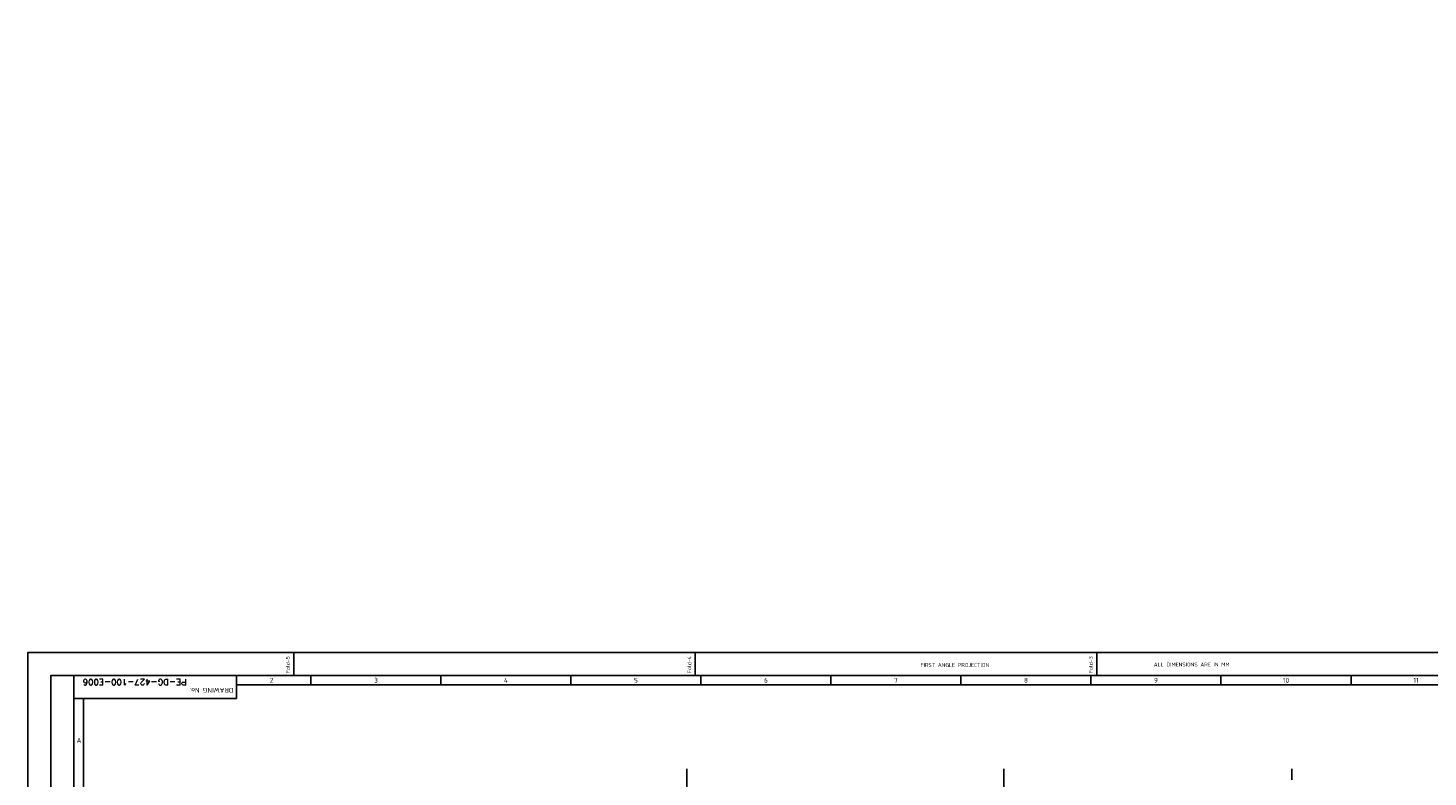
# Model space of a CAD drawing. Extents: x -11758 to 4934791, y -233543 to 1826789.
# Tile 10 of 107: x 60988 to 109603, y 51188 to 77204. Entities that reach past the tile are written whole.
import ezdxf
from ezdxf.enums import TextEntityAlignment as Align

# ---------------------------------------------------------------- set-up
doc = ezdxf.new("R2010")
doc.units = 0
doc.header["$LTSCALE"] = 800
doc.header["$MEASUREMENT"] = 0
for name, pattern in [('CENTER', [2, 1.25, -0.25, 0.25, -0.25]), ('CENTER2', [1.125, 0.75, -0.125, 0.125, -0.125]), ('CONTINOUS', [0])]:
    doc.linetypes.add(name, pattern=pattern)
doc.layers.get('0').update_dxf_attribs({"linetype": 'CONTINUOUS'})
doc.layers.add('GRID', color=8, linetype='CENTER')
doc.layers.add('T', color=3, linetype='CONTINUOUS', lineweight=15)
doc.layers.add('TEXT', color=3, linetype='CONTINUOUS', lineweight=15)
doc.styles.add('COMPLEX', font='complex')
doc.styles.add('ROMANC', font='romanc')
doc.styles.add('S3', font='ROMANS1.SHX', dxfattribs={"width": 0.8})
doc.styles.get("Standard").update_dxf_attribs({"font": 'ISO9'})

# ---------------------------------------------------------------- blocks, each defined once
blk = doc.blocks.new('A$C731D3036')
for p, q in [((-2334.5, 1843.2), (-2334.5, 1869.9)), ((-1867.6, 1843.2), (-1867.6, 1869.9)), ((-1400.7, 1843.2), (-1400.7, 1869.9)), ((-2590.2, 26.7), (-2590.2, 1843.2)), ((-2401.2, 1816.5), (-2401.2, 1843.2)), ((-2314.5, 1843.2), (-2314.5, 1832.1)), ((-2163.3, 1843.2), (-2163.3, 1832.1)), ((-2012.2, 1843.2), (-2012.2, 1832.1)), ((-1861, 1843.2), (-1861, 1832.1)), ((-1709.8, 1843.2), (-1709.8, 1832.1)), ((-1558.6, 1843.2), (-1558.6, 1832.1)), ((-1407.4, 1843.2), (-1407.4, 1832.1)), ((-1256.2, 1843.2), (-1256.2, 1832.1)), ((-1105, 1843.2), (-1105, 1832.1)), ((-2401.2, 1832.1), (-215.7, 1832.1)), ((-2590.2, 1816.5), (-2401.2, 1816.5)), ((-2579.1, 37.8), (-2579.1, 1816.5))]:
    blk.add_line(p, q)
for points in [[(0, 1869.9), (-2643.6, 1869.9), (-2643.6, 0), (0, 0)], [(-26.7, 1843.2), (-2616.9, 1843.2), (-2616.9, 26.7), (-26.7, 26.7)]]:
    blk.add_lwpolyline(points, close=True)
for s, height, rotation, p in [('Fold-5', 4.45, 90, (-2339.2, 1845.9)), ('Fold-4', 4.45, 90, (-1872.3, 1845.9)), ('Fold-3', 4.45, 90, (-1405.4, 1845.9)), ('DRAWING No.', 5.558, 180, (-2404.7, 1828.7))]:
    blk.add_text(s, height=height, rotation=rotation).set_placement(p)
blk.add_text('FIRST ANGLE PROJECTION', height=4.447).set_placement((-1605.6, 1853.1))
blk.add_text('ALL DIMENSIONS ARE IN MM', height=4.447).set_placement((-1290.3, 1853.6), align=Align.CENTER)
for s, p in [('2', (-2360.3, 1837.6)), ('3', (-2238.9, 1837.6)), ('4', (-2087.7, 1837.6)), ('5', (-1936.6, 1837.6)), ('6', (-1785.4, 1837.6)), ('7', (-1634.2, 1837.6)), ('8', (-1483, 1837.6)), ('9', (-1331.8, 1837.6)), ('10', (-1180.6, 1837.6)), ('11', (-1029.4, 1837.6)), ('A', (-2584.3, 1767.6))]:
    blk.add_text(s, height=5.56).set_placement(p, align=Align.MIDDLE)

msp = doc.modelspace()

# ---------------------------------------------------------------- linework, layer by layer
at = {"layer": 'GRID', "linetype": 'CENTER2', "ltscale": 4}
for p, q in [((83869.4, 24541.7), (83869.4, 51477)), ((94869.4, 24541.6), (94869.4, 51477)), ((104869.4, 23084.7), (104869.4, 51477))]:
    msp.add_line(p, q, dxfattribs=at)

# ---------------------------------------------------------------- block references
at = {"color": 1, "linetype": 'CONTINOUS', "lineweight": 15, "xscale": 29.85916619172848, "yscale": 29.85916619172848, "zscale": 29.85916619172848}
msp.add_blockref('A$C731D3036', (139923.5, -319.9), dxfattribs=at)

# ---------------------------------------------------------------- texts
at = {"layer": 'T', "insert": (71528.1, 30531.2), "char_height": 300, "attachment_point": 1, "rotation": 90, "style": 'ROMANC'}
msp.add_mtext_dynamic_manual_height_columns('\\pi747.71;SWGR TO BE PLACED ON RAISED \\P\\pi1590.6;CHEQUERED PLATE FLOOR', width=9452.561, gutter_width=2000, heights=[0], dxfattribs=at)
at = {"layer": 'T', "insert": (68771.5, 226433.5), "char_height": 300, "width": 300, "attachment_point": 1, "rotation": 90, "style": 'S3'}
msp.add_mtext('\\pi-484.29;SLIDING \\P\\pi-655.71;SUPPORT', dxfattribs=at)
at = {"layer": 'TEXT', "style": 'COMPLEX', "width": 1.1}
msp.add_text('PE-DG-427-100-E006', height=199.164, rotation=180, dxfattribs=at).set_placement((64695.2, 54581.9), align=Align.CENTER)

doc.saveas('drawing.dxf')
